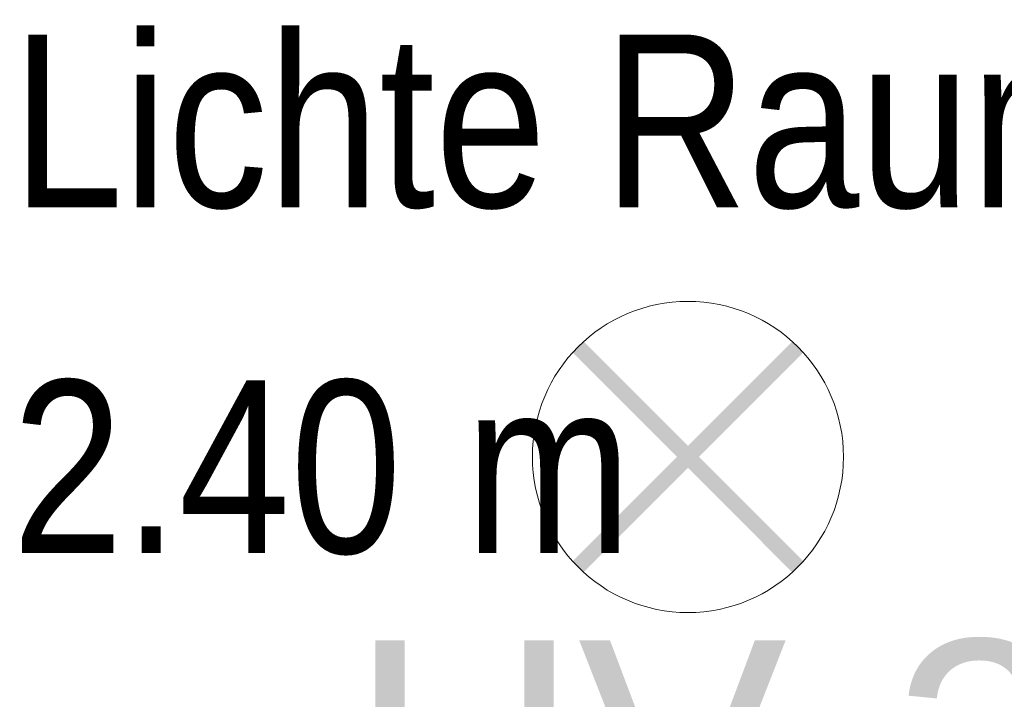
# Model space of a CAD drawing. Extents: x -321 to 526, y -52 to 542.
# Tile 11 of 56: x -162 to -151, y 150 to 158. Entities that reach past the tile are written whole.
import ezdxf

# ---------------------------------------------------------------- set-up
doc = ezdxf.new("R2010")
doc.units = 0
doc.layers.get('0').update_dxf_attribs({"lineweight": 35})
doc.layers.add('D-501 Deckenspiegel Text_Maß', color=7, linetype='Continuous', lineweight=25)
doc.layers.add('E_445_Allgemeinbeleuchtung', color=7, linetype='Continuous', lineweight=18, true_color=0xf7d209)
doc.layers.add('E_449_Niederspannungsinstallationen_Stromkreise', color=1, linetype='Continuous', lineweight=25, true_color=0xff0000)
doc.styles.get("Standard").update_dxf_attribs({"font": 'arial.ttf'})

# ---------------------------------------------------------------- blocks, each defined once
blk = doc.blocks.new('Referenz-A07MYS7IRK', base_point=(-281.008, -47.122))
at = {"layer": 'D-501 Deckenspiegel Text_Maß', "color": 0, "lineweight": 18, "char_height": 2, "attachment_point": 1}
for s, insert in [('{\\W0.83;\\fArial;Lichte}', (-162.377, 157.754)), ('{\\W0.83;\\fArial;Raumhöhe}', (-155.533, 157.754)), ('{\\W0.83;\\fArial;2.40}', (-162.377, 153.754)), ('{\\W0.83;\\fArial;m}', (-157.131, 153.754))]:
    blk.add_mtext(s, dxfattribs=dict(at, insert=insert))
blk = doc.blocks.new('Leuchtendeckenauslaß-A07MYSA2RK', base_point=(-156.351, 151.067))
at = {"color": 0, "linetype": 'ByBlock', "lineweight": -2, "ltscale": 0.18}
blk.add_circle((-154.551, 152.867), 1.8, dxfattribs=at)
for points in [[(-153.216, 151.66), (-155.762, 154.205), (-153.343, 151.532), (-155.889, 154.078)], [(-153.342, 154.204), (-155.888, 151.658), (-153.215, 154.076), (-155.76, 151.531)]]:
    blk.add_solid(points, dxfattribs=at)
blk = doc.blocks.new('Bauteilbeschriftung-A07MYSIERK', base_point=(-159.315, 148.147))
at = {"color": 0, "linetype": 'ByBlock', "lineweight": -2, "ltscale": 0.25, "insert": (-158.449, 150.747), "char_height": 2.6, "attachment_point": 1}
blk.add_mtext('{\\fArial;UV-2 / F3}', dxfattribs=at)

msp = doc.modelspace()

# ---------------------------------------------------------------- block references
at = {"color": 251, "lineweight": 25, "ltscale": 0.25, "true_color": 0x585858}
msp.add_blockref('Referenz-A07MYS7IRK', (-281.008, -47.122), dxfattribs=at)
at = {"layer": 'E_445_Allgemeinbeleuchtung', "ltscale": 0.18}
msp.add_blockref('Leuchtendeckenauslaß-A07MYSA2RK', (-156.351, 151.067), dxfattribs=at)
at = {"layer": 'E_449_Niederspannungsinstallationen_Stromkreise', "ltscale": 0.25}
msp.add_blockref('Bauteilbeschriftung-A07MYSIERK', (-159.315, 148.147), dxfattribs=at)

doc.saveas('drawing.dxf')
